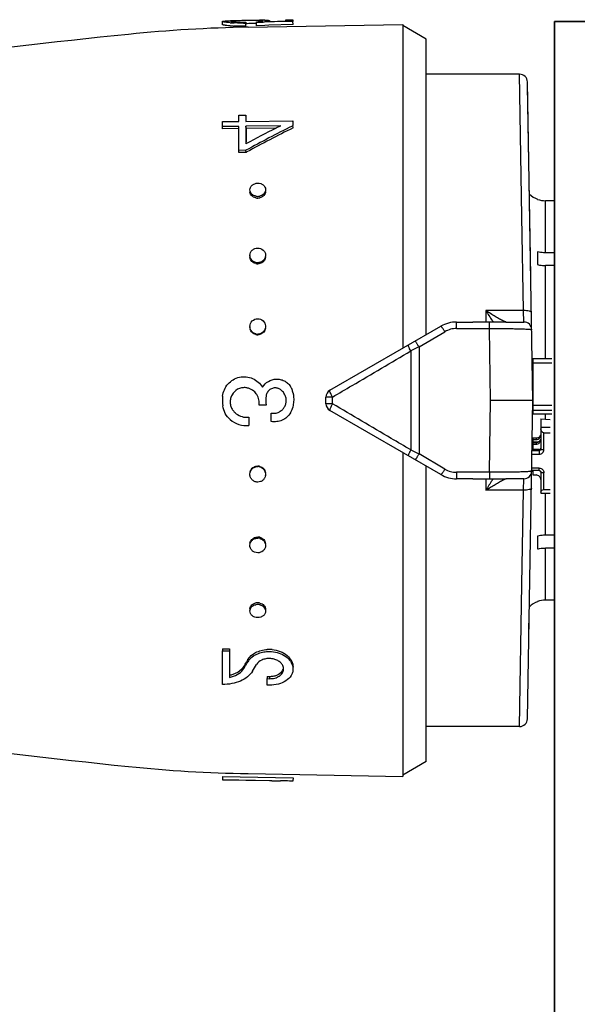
# Model space of a CAD drawing. Header units: millimetres. Extents: x -727 to 69715, y -15705 to 98123.
# Tile 90 of 256: x 25049 to 25084, y -12278 to -12215. Entities that reach past the tile are written whole.
import ezdxf

# ---------------------------------------------------------------- set-up
doc = ezdxf.new("R2010")
doc.units = ezdxf.units.MM
doc.layers.add('UT_ZAŘÍZENÍ - OT', color=3, linetype='Continuous', lineweight=35)

msp = doc.modelspace()

# ---------------------------------------------------------------- linework, layer by layer
at = {"color": 0, "linetype": 'Continuous'}
for p, q in [((25061.515, -12215.056), (25061.512, -12214.856)), ((25062.148, -12214.81), (25062.163, -12214.809)), ((25062.163, -12214.809), (25062.175, -12214.809)), ((25062.164, -12214.869), (25062.163, -12214.823)), ((25063.077, -12214.796), (25062.955, -12214.798)), ((25063.001, -12214.895), (25063.001, -12214.958)), ((25063.005, -12215.157), (25063.001, -12214.958)), ((25063.078, -12214.996), (25063.003, -12214.997)), ((25063.147, -12215.22), (25073.015, -12215.047)), ((25063.689, -12214.99), (25063.658, -12214.99)), ((25063.687, -12214.929), (25063.687, -12214.876)), ((25064.117, -12214.913), (25063.687, -12214.929)), ((25063.691, -12215.128), (25063.687, -12214.929)), ((25064.207, -12215.109), (25063.691, -12215.128)), ((25063.911, -12214.856), (25063.91, -12214.792)), ((25064.204, -12214.91), (25064.117, -12214.913)), ((25064.199, -12214.861), (25064.502, -12214.852)), ((25065.495, -12214.865), (25064.204, -12214.91)), ((25064.465, -12215.1), (25064.207, -12215.109)), ((25064.348, -12214.857), (25064.348, -12214.842)), ((25066.014, -12215.046), (25064.465, -12215.1)), ((25064.502, -12214.852), (25065.561, -12214.818)), ((25064.511, -12214.798), (25064.512, -12214.851)), ((25065.563, -12214.862), (25065.495, -12214.865)), ((25065.561, -12214.75), (25066.011, -12214.742)), ((25065.561, -12214.818), (25065.561, -12214.75)), ((25066.011, -12214.847), (25065.563, -12214.862)), ((25066.011, -12214.742), (25066.011, -12214.847)), ((25066.014, -12215.046), (25066.011, -12214.847)), ((25073.015, -12215.047), (25073.015, -12235.692)), ((25074.515, -12215.987), (25073.015, -12215.121)), ((25074.515, -12234.826), (25074.515, -12215.987)), ((25080.461, -12218.221), (25074.515, -12218.221)), ((25080.615, -12227.286), (25080.461, -12218.221)), ((25081.315, -12239.021), (25080.961, -12218.713)), ((25081.177, -12231.087), (25080.965, -12218.962)), ((25061.512, -12221.245), (25062.561, -12221.232)), ((25061.512, -12221.556), (25061.512, -12221.245)), ((25062.561, -12220.826), (25063.011, -12220.821)), ((25062.561, -12221.232), (25062.561, -12220.826)), ((25063.011, -12220.821), (25063.011, -12221.226)), ((25063.015, -12220.971), (25063.011, -12220.821)), ((25063.011, -12221.226), (25066.011, -12221.187)), ((25066.011, -12221.187), (25066.011, -12221.499)), ((25066.014, -12221.334), (25066.011, -12221.187)), ((25062.561, -12221.543), (25061.512, -12221.556)), ((25061.515, -12221.7), (25061.512, -12221.556)), ((25062.565, -12221.687), (25061.515, -12221.7)), ((25062.561, -12223.075), (25062.561, -12221.543)), ((25065.226, -12221.509), (25063.011, -12221.537)), ((25063.011, -12221.537), (25063.011, -12222.656)), ((25063.015, -12221.682), (25063.011, -12221.537)), ((25064.932, -12221.657), (25063.015, -12221.682)), ((25063.015, -12221.682), (25063.015, -12222.539)), ((25065.17, -12221.537), (25065.226, -12221.509)), ((25066.011, -12221.499), (25065.956, -12221.527)), ((25066.014, -12221.643), (25066.011, -12221.499)), ((25063.011, -12223.07), (25062.561, -12223.075)), ((25062.565, -12223.206), (25062.561, -12223.075)), ((25063.015, -12223.201), (25062.565, -12223.206)), ((25063.015, -12223.201), (25063.011, -12223.07)), ((25063.067, -12223.173), (25063.015, -12223.201)), ((25081.615, -12226.185), (25081.615, -12226.198)), ((25082.115, -12229.608), (25082.115, -12226.284)), ((25082.685, -12226.284), (25082.115, -12226.284)), ((25080.718, -12233.296), (25080.615, -12227.286)), ((25081.615, -12229.547), (25081.615, -12230.361)), ((25082.733, -12229.608), (25082.115, -12229.608)), ((25082.115, -12236.347), (25082.115, -12230.421)), ((25082.74, -12230.421), (25082.115, -12230.421)), ((25078.315, -12233.296), (25078.315, -12234.03)), ((25080.718, -12233.296), (25078.315, -12233.296)), ((25080.736, -12234.021), (25080.718, -12233.296)), ((25068.365, -12238.377), (25075.445, -12234.289)), ((25076.445, -12234.436), (25076.445, -12234.021)), ((25076.445, -12234.021), (25077.472, -12234.021)), ((25076.445, -12234.436), (25078.543, -12234.436)), ((25078.543, -12234.436), (25078.543, -12234.029)), ((25078.615, -12239.021), (25078.543, -12234.436)), ((25079.579, -12234.021), (25080.736, -12234.021)), ((25074.049, -12235.609), (25075.695, -12234.641)), ((25073.528, -12235.866), (25073.528, -12242.177)), ((25074.049, -12235.609), (25074.049, -12242.433)), ((25081.315, -12236.347), (25081.315, -12239.869)), ((25081.315, -12236.347), (25082.515, -12236.347)), ((25081.315, -12236.631), (25082.515, -12236.631)), ((25068.115, -12239.233), (25068.115, -12238.81)), ((25068.528, -12239.237), (25068.528, -12238.806)), ((25078.543, -12243.606), (25078.615, -12239.021)), ((25081.315, -12239.021), (25078.615, -12239.021)), ((25080.961, -12259.33), (25081.315, -12239.021)), ((25064.301, -12239.324), (25063.851, -12239.324)), ((25081.315, -12239.327), (25082.515, -12239.327)), ((25081.315, -12239.642), (25082.515, -12239.642)), ((25063.191, -12240.093), (25063.191, -12240.627)), ((25064.621, -12240.365), (25064.621, -12239.83)), ((25075.445, -12243.753), (25068.365, -12239.666)), ((25081.315, -12239.869), (25082.515, -12239.869)), ((25081.815, -12240.196), (25081.815, -12242.119)), ((25081.815, -12240.196), (25082.415, -12240.229)), ((25082.115, -12240.212), (25082.115, -12239.869)), ((25081.815, -12240.727), (25082.415, -12240.727)), ((25081.269, -12241.636), (25081.275, -12241.313)), ((25081.315, -12241.425), (25081.315, -12241.67)), ((25081.515, -12241.425), (25081.315, -12241.425)), ((25081.315, -12241.523), (25081.515, -12241.523)), ((25081.515, -12241.425), (25081.515, -12241.523)), ((25082.015, -12242.158), (25082.015, -12241.079)), ((25082.015, -12241.079), (25082.415, -12241.079)), ((25081.315, -12242.061), (25081.262, -12242.061)), ((25081.315, -12241.865), (25081.265, -12241.865)), ((25081.317, -12241.639), (25081.269, -12241.636)), ((25081.269, -12241.67), (25081.678, -12241.67)), ((25081.315, -12241.718), (25081.315, -12242.159)), ((25081.515, -12241.718), (25081.315, -12241.718)), ((25081.315, -12241.815), (25081.515, -12241.815)), ((25081.715, -12242.159), (25081.315, -12242.159)), ((25081.515, -12241.718), (25081.515, -12241.815)), ((25081.715, -12242.159), (25081.715, -12242.452)), ((25073.015, -12242.35), (25073.015, -12262.995)), ((25075.695, -12243.402), (25074.049, -12242.433)), ((25081.255, -12242.452), (25081.715, -12242.452)), ((25081.259, -12242.217), (25081.715, -12242.217)), ((25074.515, -12262.055), (25074.515, -12243.216)), ((25081.715, -12243.335), (25081.24, -12243.335)), ((25081.715, -12243.496), (25081.715, -12243.335)), ((25076.445, -12243.606), (25076.445, -12244.021)), ((25078.543, -12243.606), (25076.445, -12243.606)), ((25077.472, -12244.021), (25076.445, -12244.021)), ((25078.315, -12244.013), (25078.315, -12244.746)), ((25078.543, -12243.606), (25078.543, -12244.014)), ((25080.736, -12244.021), (25079.579, -12244.021)), ((25080.718, -12244.746), (25080.736, -12244.021)), ((25081.715, -12243.496), (25081.237, -12243.496)), ((25081.315, -12243.496), (25081.315, -12243.777)), ((25081.315, -12243.777), (25081.515, -12243.777)), ((25081.815, -12243.59), (25081.815, -12244.944)), ((25082.015, -12244.708), (25082.015, -12243.629)), ((25080.718, -12244.746), (25078.315, -12244.746)), ((25080.615, -12250.757), (25080.718, -12244.746)), ((25081.815, -12244.944), (25082.415, -12244.944)), ((25082.015, -12244.708), (25082.415, -12244.708)), ((25082.115, -12247.621), (25082.115, -12244.944)), ((25081.615, -12247.682), (25081.615, -12248.495)), ((25082.74, -12247.621), (25082.115, -12247.621)), ((25082.115, -12251.758), (25082.115, -12248.434)), ((25082.733, -12248.434), (25082.115, -12248.434)), ((25080.461, -12259.821), (25080.615, -12250.757)), ((25081.615, -12251.844), (25081.615, -12251.857)), ((25082.685, -12251.758), (25082.115, -12251.758)), ((25081.06, -12253.636), (25081.075, -12252.774)), ((25061.515, -12254.862), (25061.512, -12254.994)), ((25061.512, -12257.136), (25061.512, -12254.994)), ((25061.512, -12254.994), (25061.962, -12254.999)), ((25061.515, -12254.862), (25061.965, -12254.867)), ((25061.965, -12254.867), (25061.962, -12254.999)), ((25061.962, -12254.999), (25061.962, -12256.687)), ((25062.882, -12255.974), (25062.878, -12256.115)), ((25062.992, -12255.927), (25063.02, -12255.879)), ((25063.109, -12255.599), (25063.137, -12255.551)), ((25063.137, -12255.551), (25063.134, -12255.689)), ((25064.365, -12256.619), (25064.361, -12256.765)), ((25064.361, -12257.173), (25064.361, -12256.765)), ((25064.361, -12256.765), (25064.511, -12256.767)), ((25064.511, -12257.175), (25064.361, -12257.173)), ((25064.365, -12256.619), (25064.515, -12256.621)), ((25064.515, -12256.621), (25064.511, -12256.767)), ((25080.461, -12259.821), (25074.515, -12259.821)), ((25074.515, -12262.055), (25073.015, -12262.921)), ((25063.147, -12262.823), (25073.015, -12262.995)), ((25061.515, -12263.007), (25061.512, -12263.207)), ((25061.512, -12263.219), (25061.512, -12263.207)), ((25061.512, -12263.207), (25066.011, -12263.285)), ((25064.661, -12263.274), (25061.512, -12263.219)), ((25061.515, -12263.007), (25066.014, -12263.086)), ((25064.661, -12263.277), (25064.661, -12263.274)), ((25064.661, -12263.277), (25065.224, -12263.287)), ((25066.014, -12263.086), (25066.011, -12263.285)), ((25066.014, -12263.096), (25066.011, -12263.296)), ((25066.011, -12263.285), (25066.011, -12263.296))]:
    msp.add_line(p, q, dxfattribs=at)
for centre, radius, start, end in [((25062.63, -12206.38), 8.577, 265.82558, 266.62577), ((25062.631, -12206.529), 8.626, 265.85586, 266.65073), ((25062.78, -12250.544), 35.74, 91.01238, 91.21551), ((25062.703, -12205.126), 9.833, 266.63176, 267.39596), ((25062.704, -12205.258), 9.899, 266.65673, 267.41559), ((25062.308, -12216.605), 1.789, 94.25337, 94.6326), ((25062.364, -12217.374), 2.559, 93.45872, 94.22835), ((25062.784, -12202.416), 12.544, 270.2757, 270.99142), ((25062.827, -12204.867), 10.03, 270.37671, 270.99382), ((25063.238, -12208.468), 6.424, 274.00652, 274.76218), ((25063.324, -12209.51), 5.379, 274.77014, 275.5791), ((25063.76, -12220.07), 5.28, 88.37447, 89.19799), ((25064.621, -12256.899), 42.126, 90.84632, 91.00332), ((25064.336, -12237.798), 23.023, 90.56986, 90.83886), ((25064.236, -12228.002), 13.227, 90.13111, 90.55891), ((25106.603, -12713.061), 500, 95.86353, 99.2151), ((25064.718, -12305.206), 90, 91, 95.86353), ((25080.461, -12218.721), 0.5, 1.00273, 90.00005), ((25113.3, -12315.461), 105.191, 116.74897, 118.55954), ((25112.844, -12316.125), 105.923, 116.89327, 118.06457), ((25113.036, -12315.838), 105.279, 116.52799, 118.3353), ((25109.932, -12310.437), 99.533, 116.72558, 116.87901), ((25063.604, -12225.701), 0.34, 181.83857, 189.22993), ((25063.935, -12225.692), 0.33, 0.0012, 1.80344), ((25063.757, -12225.431), 0.578, 257.40046, 263.77919), ((25063.761, -12225.534), 0.583, 257.43846, 263.79562), ((25063.756, -12225.442), 0.567, 263.76903, 270.51539), ((25063.76, -12225.545), 0.572, 263.78497, 270.51556), ((25063.755, -12225.432), 0.577, 270.61415, 283.65474), ((25063.759, -12225.534), 0.582, 270.61233, 283.61615), ((25082.115, -12224.771), 1.5, 226.64917, 250.52878), ((25082.117, -12224.775), 1.509, 250.58004, 269.92942), ((25063.676, -12229.772), 0.415, 180.00363, 182.62681), ((25063.76, -12229.708), 0.529, 255.90699, 262.90203), ((25063.848, -12229.841), 0.417, 351.68515, 359.95596), ((25063.763, -12229.776), 0.533, 255.94846, 262.92018), ((25063.758, -12229.722), 0.515, 262.89641, 270.33517), ((25063.762, -12229.791), 0.519, 262.91395, 270.33539), ((25099.098, -12220.774), 24.264, 211.06983, 212.81472), ((25095.141, -12223.319), 19.559, 212.83138, 213.19135), ((25063.732, -12234.306), 0.471, 180.01487, 185.18459), ((25076.445, -12236.021), 2, 90, 120), ((25076.446, -12235.915), 1.479, 90.0293, 120.51258), ((25080.736, -12234.521), 0.5, 0.9973, 89.99995), ((25063.762, -12234.296), 0.505, 254.94557, 262.29746), ((25063.766, -12234.327), 0.509, 254.989, 262.3166), ((25063.76, -12234.313), 0.488, 262.29512, 270.14263), ((25063.764, -12234.344), 0.492, 262.31359, 270.14288), ((25181.611, -12454.982), 244.324, 116.11937, 116.25551), ((25081.216, -12237.177), 0.0994, 313.59217, 359.98031), ((25081.215, -12237.165), 0.301, 284.00989, 289.44256), ((25062.908, -12239.084), 0.878, 79.26214, 86.10486), ((25062.898, -12239.133), 0.927, 73.07928, 79.21627), ((25064.87, -12238.799), 0.576, 71.25318, 78.39725), ((25064.872, -12238.792), 0.569, 63.84048, 71.25521), ((25064.748, -12239.028), 0.836, 39.13046, 49.82845), ((25064.951, -12238.722), 1.078, 27.84061, 34.02965), ((25064.955, -12238.72), 1.073, 21.6663, 27.84286), ((25064.972, -12238.713), 1.054, 15.21143, 21.66816), ((25068.615, -12238.81), 0.5, 120, 180), ((25064.173, -12239.021), 2.661, 174.20363, 187.38301), ((25062.894, -12239.171), 0.963, 41.07571, 50.01192), ((25062.889, -12239.175), 0.97, 32.46127, 41.04427), ((25066.598, -12239.021), 2.316, 172.81682, 187.51949), ((25064.754, -12239.023), 0.828, 29.69129, 39.12926), ((25064.06, -12238.96), 1.999, 11.83461, 15.19202), ((25081.215, -12238.793), 0.3, 70.55401, 72.35353), ((25062.902, -12239.127), 0.893, 214.11402, 220.95302), ((25064.751, -12239.02), 0.831, 307.97112, 320.9467), ((25064.743, -12239.013), 0.841, 320.92395, 328.11089), ((25064.806, -12239.166), 1.23, 330.55262, 339.45926), ((25064.852, -12239.184), 1.181, 339.47291, 345.3977), ((25068.615, -12239.233), 0.5, 180, 240), ((25063.074, -12238.987), 1.644, 229.79423, 274.1007), ((25063.073, -12238.979), 1.119, 220.98571, 227.22441), ((25063.073, -12238.995), 1.104, 269.87405, 276.1358), ((25064.763, -12239.058), 0.785, 259.56156, 266.77563), ((25064.792, -12239.159), 1.247, 328.36326, 330.5708), ((25081.525, -12241.228), 0.29, 325.94596, 359.95559), ((25181.611, -12023.06), 244.324, 243.74449, 243.88063), ((25063.76, -12243.73), 0.489, 81.95126, 89.79291), ((25063.763, -12243.699), 0.493, 81.96974, 89.79318), ((25063.757, -12243.748), 0.507, 74.61727, 81.95392), ((25063.761, -12243.717), 0.51, 74.66061, 81.97306), ((25076.446, -12242.128), 1.479, 239.48743, 269.97069), ((25063.781, -12243.739), 0.481, 352.20997, 354.91531), ((25076.445, -12242.021), 2, 240, 270), ((25095.484, -12254.946), 19.968, 146.8123, 147.16491), ((25080.736, -12243.521), 0.5, 270, 359), ((25081.727, -12243.59), 0.0882, 0.03691, 8.66078), ((25099.02, -12257.219), 24.171, 147.18194, 148.9335), ((25063.758, -12248.321), 0.516, 82.18024, 89.60747), ((25063.761, -12248.253), 0.52, 82.19776, 89.60771), ((25063.755, -12248.338), 0.533, 75.22208, 82.18643), ((25063.759, -12248.27), 0.537, 75.26335, 82.20456), ((25063.757, -12252.607), 0.574, 89.52764, 102.6205), ((25063.76, -12252.505), 0.579, 90.47615, 102.57666), ((25063.76, -12252.489), 0.563, 89.46365, 90.42767), ((25063.756, -12252.602), 0.569, 82.70603, 89.43816), ((25063.759, -12252.5), 0.574, 82.72194, 89.43835), ((25063.754, -12252.617), 0.584, 76.3765, 82.71678), ((25063.757, -12252.514), 0.588, 76.41423, 82.73319), ((25082.115, -12253.271), 1.5, 109.47122, 133.35083), ((25082.117, -12253.268), 1.509, 90.07058, 109.41996), ((25063.604, -12252.341), 0.34, 170.77007, 178.16143), ((25063.935, -12252.351), 0.33, 358.19656, 359.9988), ((25064.492, -12256.845), 1.949, 89.34777, 93.68224), ((25064.492, -12256.877), 1.981, 84.74512, 89.3338), ((25062.092, -12255.489), 0.927, 321.71489, 328.50896), ((25024.462, -12232.833), 44.921, 328.78337, 329.0635), ((25024.94, -12232.787), 44.466, 328.57088, 328.85214), ((25023.588, -12231.97), 46.046, 328.85211, 329.1259), ((25022.739, -12231.802), 46.929, 329.13232, 329.40315), ((25064.002, -12256.203), 1.009, 142.68913, 149.33475), ((25064.097, -12256.276), 1.129, 136.6726, 142.69573), ((25025.207, -12232.906), 44.808, 328.5423, 329.17295), ((25062.013, -12255.427), 1.027, 315.49883, 321.71461), ((25064.953, -12256.146), 0.458, 358.60453, 6.96692), ((25061.577, -12254.817), 1.908, 281.62893, 285.76186), ((25106.603, -11764.982), 500, 260.77609, 264.13647), ((25080.461, -12259.321), 0.5, 270, 359), ((25064.718, -12172.837), 90, 264.13647, 269)]:
    msp.add_arc(centre, radius, start, end, dxfattribs=at)
at = {"color": 0, "linetype": 'Continuous', "extrusion": (0, 0, -1)}
for centre, major_axis, ratio, start_param, end_param in [((25082.015, -12240.844), (0, -0.235), 0.85043, 0, 1.570796), ((25082.015, -12244.865), (0.2, 0), 0.785695, 3.141593, 4.712389)]:
    msp.add_ellipse(centre, major_axis=major_axis, ratio=ratio, start_param=start_param, end_param=end_param, dxfattribs=at)
at = {"color": 0, "linetype": 'Continuous'}
for points, knots in [([(25061.512, -12214.856), (25061.512, -12214.853), (25061.519, -12214.847), (25061.526, -12214.844), (25061.532, -12214.843)], [0, 0, 0, 0, 0.34526, 1, 1, 1, 1]), ([(25062.006, -12214.934), (25061.936, -12214.929), (25061.838, -12214.92), (25061.716, -12214.906), (25061.645, -12214.896), (25061.59, -12214.886), (25061.548, -12214.876), (25061.525, -12214.869), (25061.512, -12214.86), (25061.512, -12214.856)], [0, 0, 0, 0, 0.415889, 0.585993, 0.728367, 0.841268, 0.923827, 0.975949, 1, 1, 1, 1]), ([(25062.008, -12215.133), (25061.938, -12215.128), (25061.84, -12215.119), (25061.719, -12215.105), (25061.648, -12215.095), (25061.593, -12215.086), (25061.552, -12215.076), (25061.528, -12215.068), (25061.515, -12215.06), (25061.515, -12215.056)], [0, 0, 0, 0, 0.416026, 0.586157, 0.728535, 0.841423, 0.923955, 0.976034, 1, 1, 1, 1]), ([(25061.532, -12214.843), (25061.535, -12214.842), (25061.555, -12214.836), (25061.575, -12214.833), (25061.592, -12214.831)], [0, 0, 0, 0, 0.194984, 1, 1, 1, 1]), ([(25061.592, -12214.831), (25061.648, -12214.824), (25061.791, -12214.818), (25061.934, -12214.814), (25062.021, -12214.812)], [0, 0, 0, 0, 0.393124, 1, 1, 1, 1]), ([(25062.163, -12214.823), (25062.149, -12214.824), (25062.123, -12214.826), (25062.089, -12214.831), (25062.068, -12214.835), (25062.056, -12214.839), (25062.054, -12214.842)], [0, 0, 0, 0, 0.402142, 0.703286, 0.901798, 1, 1, 1, 1]), ([(25062.054, -12214.842), (25062.054, -12214.842), (25062.054, -12214.843), (25062.054, -12214.843), (25062.054, -12214.844)], [0, 0, 0, 0, 0.519614, 1, 1, 1, 1]), ([(25062.054, -12214.844), (25062.054, -12214.846), (25062.059, -12214.849), (25062.076, -12214.855), (25062.113, -12214.863), (25062.175, -12214.871), (25062.224, -12214.875), (25062.253, -12214.878)], [0, 0, 0, 0, 0.026104, 0.078509, 0.271488, 0.580502, 1, 1, 1, 1]), ([(25062.955, -12214.798), (25062.816, -12214.8), (25062.567, -12214.806), (25062.319, -12214.813), (25062.21, -12214.82)], [0, 0, 0, 0, 0.5608, 1, 1, 1, 1]), ([(25062.253, -12214.878), (25062.296, -12214.881), (25062.509, -12214.895), (25062.723, -12214.898), (25062.893, -12214.897)], [0, 0, 0, 0, 0.202928, 1, 1, 1, 1]), ([(25062.845, -12214.96), (25062.793, -12214.96), (25062.597, -12214.96), (25062.401, -12214.955), (25062.256, -12214.949)], [0, 0, 0, 0, 0.261385, 1, 1, 1, 1]), ([(25063.005, -12215.157), (25062.94, -12215.158), (25062.691, -12215.16), (25062.442, -12215.156), (25062.258, -12215.147)], [0, 0, 0, 0, 0.261104, 1, 1, 1, 1]), ([(25063.656, -12214.79), (25063.612, -12214.79), (25063.419, -12214.791), (25063.226, -12214.793), (25063.077, -12214.796)], [0, 0, 0, 0, 0.228486, 1, 1, 1, 1]), ([(25063.658, -12214.99), (25063.614, -12214.99), (25063.42, -12214.991), (25063.227, -12214.993), (25063.078, -12214.996)], [0, 0, 0, 0, 0.228577, 1, 1, 1, 1]), ([(25063.834, -12214.791), (25063.821, -12214.79), (25063.761, -12214.79), (25063.702, -12214.79), (25063.656, -12214.79)], [0, 0, 0, 0, 0.229978, 1, 1, 1, 1]), ([(25063.847, -12214.863), (25063.885, -12214.859), (25063.951, -12214.852), (25064.027, -12214.841), (25064.072, -12214.832), (25064.094, -12214.826), (25064.107, -12214.822), (25064.114, -12214.816), (25064.114, -12214.814)], [0, 0, 0, 0, 0.416564, 0.727805, 0.840468, 0.923103, 0.975235, 1, 1, 1, 1]), ([(25064.021, -12214.797), (25064.013, -12214.796), (25063.976, -12214.794), (25063.939, -12214.793), (25063.91, -12214.792)], [0, 0, 0, 0, 0.216654, 1, 1, 1, 1]), ([(25064.09, -12214.804), (25064.085, -12214.803), (25064.063, -12214.8), (25064.04, -12214.798), (25064.021, -12214.797)], [0, 0, 0, 0, 0.191517, 1, 1, 1, 1]), ([(25064.114, -12214.814), (25064.113, -12214.811), (25064.103, -12214.806), (25064.096, -12214.805), (25064.09, -12214.804)], [0, 0, 0, 0, 0.306489, 1, 1, 1, 1]), ([(25064.348, -12214.842), (25064.337, -12214.843), (25064.288, -12214.851), (25064.238, -12214.857), (25064.199, -12214.861)], [0, 0, 0, 0, 0.219199, 1, 1, 1, 1]), ([(25064.205, -12214.776), (25064.22, -12214.776), (25064.272, -12214.776), (25064.324, -12214.776), (25064.362, -12214.777)], [0, 0, 0, 0, 0.28218, 1, 1, 1, 1]), ([(25064.511, -12214.798), (25064.511, -12214.803), (25064.493, -12214.811), (25064.465, -12214.82), (25064.412, -12214.831), (25064.372, -12214.838), (25064.348, -12214.842)], [0, 0, 0, 0, 0.080473, 0.272652, 0.58028, 1, 1, 1, 1]), ([(25064.362, -12214.777), (25064.372, -12214.778), (25064.405, -12214.779), (25064.438, -12214.781), (25064.461, -12214.784)], [0, 0, 0, 0, 0.312325, 1, 1, 1, 1]), ([(25064.461, -12214.784), (25064.474, -12214.785), (25064.49, -12214.787), (25064.507, -12214.792), (25064.511, -12214.796), (25064.511, -12214.798)], [0, 0, 0, 0, 0.708486, 0.898996, 1, 1, 1, 1]), ([(25063.262, -12225.601), (25063.26, -12225.545), (25063.286, -12225.429), (25063.399, -12225.285), (25063.566, -12225.192), (25063.696, -12225.169), (25063.761, -12225.168)], [0, 0, 0, 0, 0.229393, 0.470966, 0.729703, 1, 1, 1, 1]), ([(25063.761, -12225.168), (25063.825, -12225.168), (25063.95, -12225.187), (25064.114, -12225.271), (25064.228, -12225.405), (25064.259, -12225.516), (25064.261, -12225.57)], [0, 0, 0, 0, 0.270385, 0.528616, 0.769944, 1, 1, 1, 1]), ([(25063.365, -12225.847), (25063.334, -12225.813), (25063.284, -12225.736), (25063.263, -12225.646), (25063.262, -12225.601)], [0, 0, 0, 0, 0.509651, 1, 1, 1, 1]), ([(25063.634, -12226.103), (25063.544, -12226.082), (25063.376, -12226.003), (25063.283, -12225.838), (25063.269, -12225.755)], [0, 0, 0, 0, 0.524629, 1, 1, 1, 1]), ([(25064.265, -12225.692), (25064.265, -12225.784), (25064.179, -12225.981), (25063.995, -12226.076), (25063.896, -12226.1)], [0, 0, 0, 0, 0.47302, 1, 1, 1, 1]), ([(25064.261, -12225.57), (25064.263, -12225.618), (25064.244, -12225.717), (25064.191, -12225.802), (25064.157, -12225.84)], [0, 0, 0, 0, 0.488775, 1, 1, 1, 1]), ([(25063.631, -12225.995), (25063.605, -12225.989), (25063.507, -12225.96), (25063.416, -12225.903), (25063.365, -12225.847)], [0, 0, 0, 0, 0.260211, 1, 1, 1, 1]), ([(25064.157, -12225.84), (25064.141, -12225.858), (25064.065, -12225.929), (25063.967, -12225.974), (25063.891, -12225.993)], [0, 0, 0, 0, 0.24218, 1, 1, 1, 1]), ([(25063.261, -12229.772), (25063.261, -12229.711), (25063.289, -12229.587), (25063.4, -12229.431), (25063.567, -12229.329), (25063.696, -12229.304), (25063.761, -12229.304)], [0, 0, 0, 0, 0.241806, 0.488407, 0.741812, 1, 1, 1, 1]), ([(25063.761, -12229.304), (25063.884, -12229.303), (25064.078, -12229.37), (25064.227, -12229.568), (25064.258, -12229.687), (25064.261, -12229.746)], [0, 0, 0, 0, 0.507384, 0.755665, 1, 1, 1, 1]), ([(25082.115, -12229.608), (25082.073, -12229.608), (25081.905, -12229.603), (25081.737, -12229.578), (25081.615, -12229.547)], [0, 0, 0, 0, 0.252472, 1, 1, 1, 1]), ([(25063.329, -12230.005), (25063.319, -12229.989), (25063.283, -12229.922), (25063.264, -12229.847), (25063.262, -12229.791)], [0, 0, 0, 0, 0.253103, 1, 1, 1, 1]), ([(25063.634, -12230.294), (25063.542, -12230.271), (25063.37, -12230.176), (25063.282, -12229.998), (25063.269, -12229.908)], [0, 0, 0, 0, 0.510101, 1, 1, 1, 1]), ([(25063.631, -12230.221), (25063.569, -12230.206), (25063.451, -12230.153), (25063.361, -12230.058), (25063.329, -12230.005)], [0, 0, 0, 0, 0.506643, 1, 1, 1, 1]), ([(25064.223, -12229.944), (25064.193, -12230.011), (25064.101, -12230.133), (25063.964, -12230.201), (25063.891, -12230.22)], [0, 0, 0, 0, 0.492845, 1, 1, 1, 1]), ([(25064.26, -12229.901), (25064.247, -12229.992), (25064.16, -12230.171), (25063.987, -12230.268), (25063.896, -12230.292)], [0, 0, 0, 0, 0.489899, 1, 1, 1, 1]), ([(25064.261, -12229.746), (25064.263, -12229.797), (25064.253, -12229.865), (25064.229, -12229.929), (25064.223, -12229.944)], [0, 0, 0, 0, 0.747031, 1, 1, 1, 1]), ([(25081.615, -12230.361), (25081.655, -12230.371), (25081.82, -12230.406), (25081.989, -12230.421), (25082.115, -12230.421)], [0, 0, 0, 0, 0.247091, 1, 1, 1, 1]), ([(25079.436, -12233.957), (25079.352, -12233.917), (25079.175, -12233.824), (25078.799, -12233.608), (25078.51, -12233.426), (25078.315, -12233.296)], [0, 0, 0, 0, 0.213248, 0.460801, 1, 1, 1, 1]), ([(25081.217, -12233.425), (25081.217, -12233.416), (25081.208, -12233.393), (25081.175, -12233.37), (25081.129, -12233.348), (25081.039, -12233.32), (25080.9, -12233.3), (25080.781, -12233.295), (25080.718, -12233.296)], [0, 0, 0, 0, 0.054454, 0.124226, 0.220024, 0.341181, 0.645763, 1, 1, 1, 1]), ([(25063.261, -12234.306), (25063.261, -12234.18), (25063.369, -12233.916), (25063.634, -12233.811), (25063.761, -12233.81)], [0, 0, 0, 0, 0.49811, 1, 1, 1, 1]), ([(25063.761, -12233.81), (25063.882, -12233.81), (25064.132, -12233.902), (25064.249, -12234.142), (25064.259, -12234.261)], [0, 0, 0, 0, 0.501804, 1, 1, 1, 1]), ([(25079.514, -12233.993), (25079.508, -12233.99), (25079.482, -12233.979), (25079.456, -12233.967), (25079.436, -12233.957)], [0, 0, 0, 0, 0.229765, 1, 1, 1, 1]), ([(25079.545, -12234.005), (25079.543, -12234.004), (25079.533, -12234), (25079.522, -12233.996), (25079.514, -12233.993)], [0, 0, 0, 0, 0.235586, 1, 1, 1, 1]), ([(25063.634, -12234.819), (25063.551, -12234.796), (25063.394, -12234.71), (25063.305, -12234.554), (25063.282, -12234.472)], [0, 0, 0, 0, 0.50198, 1, 1, 1, 1]), ([(25063.631, -12234.784), (25063.558, -12234.764), (25063.42, -12234.693), (25063.329, -12234.565), (25063.3, -12234.496)], [0, 0, 0, 0, 0.50114, 1, 1, 1, 1]), ([(25064.244, -12234.432), (25064.221, -12234.514), (25064.132, -12234.672), (25063.974, -12234.76), (25063.891, -12234.783)], [0, 0, 0, 0, 0.49918, 1, 1, 1, 1]), ([(25064.26, -12234.406), (25064.247, -12234.5), (25064.163, -12234.687), (25063.988, -12234.792), (25063.896, -12234.818)], [0, 0, 0, 0, 0.498032, 1, 1, 1, 1]), ([(25075.695, -12234.641), (25075.675, -12234.621), (25075.643, -12234.573), (25075.61, -12234.499), (25075.57, -12234.436), (25075.532, -12234.385), (25075.501, -12234.344), (25075.476, -12234.312), (25075.461, -12234.296), (25075.448, -12234.287), (25075.445, -12234.289)], [0, 0, 0, 0, 0.198142, 0.388892, 0.560134, 0.707991, 0.828678, 0.918542, 0.975091, 1, 1, 1, 1]), ([(25078.543, -12234.029), (25078.363, -12234.031), (25078.006, -12234.03), (25077.65, -12234.021), (25077.472, -12234.021)], [0, 0, 0, 0, 0.502804, 1, 1, 1, 1]), ([(25079.579, -12234.021), (25079.499, -12234.021), (25079.154, -12234.022), (25078.808, -12234.026), (25078.543, -12234.029)], [0, 0, 0, 0, 0.230893, 1, 1, 1, 1]), ([(25078.543, -12234.436), (25078.719, -12234.436), (25079.064, -12234.435), (25079.564, -12234.438), (25080.025, -12234.444), (25080.376, -12234.451), (25080.623, -12234.459), (25080.779, -12234.465), (25080.914, -12234.471), (25081.025, -12234.478), (25081.114, -12234.486), (25081.177, -12234.493), (25081.215, -12234.501), (25081.232, -12234.506), (25081.236, -12234.511), (25081.236, -12234.513)], [0, 0, 0, 0, 0.195605, 0.383531, 0.55643, 0.707585, 0.773165, 0.831259, 0.881323, 0.92293, 0.955723, 0.979458, 0.994025, 0.997954, 1, 1, 1, 1]), ([(25079.605, -12234.021), (25079.597, -12234.021), (25079.576, -12234.016), (25079.557, -12234.01), (25079.545, -12234.005)], [0, 0, 0, 0, 0.393757, 1, 1, 1, 1]), ([(25074.049, -12235.609), (25074.02, -12235.559), (25073.976, -12235.488), (25073.92, -12235.398), (25073.884, -12235.343), (25073.853, -12235.298), (25073.829, -12235.266), (25073.813, -12235.248), (25073.804, -12235.24), (25073.8, -12235.239), (25073.799, -12235.24)], [0, 0, 0, 0, 0.387648, 0.559336, 0.708365, 0.829964, 0.920373, 0.976704, 0.992026, 1, 1, 1, 1]), ([(25068.528, -12238.806), (25068.944, -12238.561), (25070.61, -12237.581), (25072.277, -12236.601), (25073.528, -12235.866)], [0, 0, 0, 0, 0.249365, 1, 1, 1, 1]), ([(25073.528, -12235.866), (25073.502, -12235.819), (25073.466, -12235.75), (25073.422, -12235.663), (25073.397, -12235.608), (25073.378, -12235.563), (25073.366, -12235.528), (25073.361, -12235.506), (25073.362, -12235.492), (25073.365, -12235.49)], [0, 0, 0, 0, 0.389691, 0.560136, 0.707341, 0.827183, 0.916538, 0.973346, 1, 1, 1, 1]), ([(25061.525, -12238.752), (25061.54, -12238.61), (25061.615, -12238.328), (25061.921, -12237.84), (25062.572, -12237.449), (25063.328, -12237.523), (25063.812, -12237.836), (25063.999, -12238.06), (25064.071, -12238.183)], [0, 0, 0, 0, 0.125806, 0.251598, 0.500158, 0.748611, 0.874302, 1, 1, 1, 1]), ([(25064.071, -12238.183), (25064.159, -12238.031), (25064.415, -12237.768), (25064.854, -12237.639), (25065.206, -12237.671), (25065.456, -12237.762), (25065.677, -12237.911), (25065.795, -12238.046), (25065.844, -12238.119)], [0, 0, 0, 0, 0.249691, 0.498274, 0.623384, 0.748679, 0.874168, 1, 1, 1, 1]), ([(25062.967, -12238.208), (25062.884, -12238.203), (25062.714, -12238.215), (25062.397, -12238.331), (25062.142, -12238.581), (25062.019, -12238.897), (25061.993, -12239.152), (25062.04, -12239.405), (25062.115, -12239.558), (25062.163, -12239.628)], [0, 0, 0, 0, 0.124702, 0.249421, 0.497433, 0.62303, 0.748788, 0.874419, 1, 1, 1, 1]), ([(25064.986, -12238.235), (25064.909, -12238.219), (25064.747, -12238.22), (25064.526, -12238.319), (25064.362, -12238.498), (25064.309, -12238.653), (25064.299, -12238.732)], [0, 0, 0, 0, 0.248903, 0.498305, 0.748695, 1, 1, 1, 1]), ([(25068.528, -12238.806), (25068.5, -12238.754), (25068.449, -12238.659), (25068.391, -12238.531), (25068.362, -12238.442), (25068.355, -12238.396), (25068.361, -12238.38), (25068.365, -12238.377)], [0, 0, 0, 0, 0.377895, 0.69297, 0.905251, 0.965919, 1, 1, 1, 1]), ([(25063.851, -12239.324), (25063.868, -12239.209), (25063.858, -12238.972), (25063.769, -12238.752), (25063.707, -12238.654)], [0, 0, 0, 0, 0.500135, 1, 1, 1, 1]), ([(25065.457, -12239.457), (25065.496, -12239.395), (25065.557, -12239.258), (25065.59, -12239.037), (25065.565, -12238.815), (25065.51, -12238.676), (25065.473, -12238.613)], [0, 0, 0, 0, 0.249892, 0.499949, 0.75024, 1, 1, 1, 1]), ([(25066.017, -12238.55), (25066.033, -12238.627), (25066.08, -12238.936), (25066.054, -12239.256), (25065.995, -12239.482)], [0, 0, 0, 0, 0.250786, 1, 1, 1, 1]), ([(25068.528, -12238.806), (25068.5, -12238.806), (25068.446, -12238.806), (25068.368, -12238.806), (25068.297, -12238.807), (25068.236, -12238.807), (25068.192, -12238.808), (25068.163, -12238.808), (25068.146, -12238.808), (25068.134, -12238.809), (25068.123, -12238.809), (25068.119, -12238.81), (25068.115, -12238.809), (25068.115, -12238.81)], [0, 0, 0, 0, 0.203374, 0.394866, 0.56769, 0.716771, 0.837685, 0.88646, 0.926896, 0.958626, 0.981467, 0.99529, 1, 1, 1, 1]), ([(25062.013, -12240.243), (25061.883, -12240.133), (25061.664, -12239.862), (25061.556, -12239.532), (25061.534, -12239.363)], [0, 0, 0, 0, 0.49938, 1, 1, 1, 1]), ([(25068.528, -12239.237), (25068.5, -12239.237), (25068.446, -12239.236), (25068.368, -12239.236), (25068.297, -12239.236), (25068.236, -12239.235), (25068.192, -12239.235), (25068.163, -12239.234), (25068.146, -12239.234), (25068.134, -12239.234), (25068.123, -12239.234), (25068.119, -12239.232), (25068.115, -12239.233), (25068.115, -12239.233)], [0, 0, 0, 0, 0.203374, 0.394866, 0.56769, 0.716771, 0.837685, 0.88646, 0.926896, 0.958626, 0.981467, 0.99529, 1, 1, 1, 1]), ([(25068.528, -12239.237), (25068.5, -12239.288), (25068.449, -12239.384), (25068.391, -12239.512), (25068.362, -12239.6), (25068.355, -12239.647), (25068.361, -12239.663), (25068.365, -12239.666)], [0, 0, 0, 0, 0.377895, 0.69297, 0.905251, 0.965919, 1, 1, 1, 1]), ([(25073.528, -12242.177), (25073.11, -12241.931), (25071.444, -12240.952), (25069.777, -12239.972), (25068.528, -12239.237)], [0, 0, 0, 0, 0.250578, 1, 1, 1, 1]), ([(25062.312, -12239.8), (25062.414, -12239.894), (25062.654, -12240.046), (25062.933, -12240.099), (25063.071, -12240.099)], [0, 0, 0, 0, 0.500561, 1, 1, 1, 1]), ([(25065.853, -12239.813), (25065.791, -12239.914), (25065.636, -12240.1), (25065.331, -12240.297), (25064.981, -12240.393), (25064.738, -12240.387), (25064.621, -12240.365)], [0, 0, 0, 0, 0.249964, 0.499879, 0.749906, 1, 1, 1, 1]), ([(25064.719, -12239.842), (25064.815, -12239.848), (25065.011, -12239.824), (25065.186, -12239.734), (25065.262, -12239.675)], [0, 0, 0, 0, 0.50069, 1, 1, 1, 1]), ([(25081.815, -12241.131), (25081.815, -12241.169), (25081.799, -12241.247), (25081.732, -12241.345), (25081.633, -12241.41), (25081.554, -12241.425), (25081.515, -12241.425)], [0, 0, 0, 0, 0.247784, 0.496832, 0.747734, 1, 1, 1, 1]), ([(25081.515, -12241.523), (25081.564, -12241.523), (25081.663, -12241.499), (25081.738, -12241.431), (25081.765, -12241.391)], [0, 0, 0, 0, 0.501963, 1, 1, 1, 1]), ([(25081.815, -12241.424), (25081.815, -12241.462), (25081.799, -12241.54), (25081.732, -12241.637), (25081.633, -12241.703), (25081.554, -12241.718), (25081.515, -12241.718)], [0, 0, 0, 0, 0.247784, 0.496832, 0.747734, 1, 1, 1, 1]), ([(25081.515, -12241.815), (25081.554, -12241.815), (25081.633, -12241.8), (25081.732, -12241.735), (25081.799, -12241.637), (25081.815, -12241.56), (25081.815, -12241.521)], [0, 0, 0, 0, 0.252266, 0.503168, 0.752216, 1, 1, 1, 1]), ([(25081.715, -12242.159), (25081.727, -12242.159), (25081.751, -12242.154), (25081.782, -12242.136), (25081.805, -12242.108), (25081.813, -12242.085), (25081.814, -12242.074)], [0, 0, 0, 0, 0.251925, 0.502849, 0.751924, 1, 1, 1, 1]), ([(25081.715, -12242.217), (25081.728, -12242.217), (25081.754, -12242.212), (25081.788, -12242.19), (25081.81, -12242.158), (25081.815, -12242.132), (25081.815, -12242.119)], [0, 0, 0, 0, 0.252236, 0.503168, 0.752245, 1, 1, 1, 1]), ([(25081.715, -12242.452), (25081.754, -12242.452), (25081.833, -12242.437), (25081.932, -12242.372), (25081.999, -12242.274), (25082.015, -12242.196), (25082.015, -12242.158)], [0, 0, 0, 0, 0.252255, 0.503168, 0.752226, 1, 1, 1, 1]), ([(25081.815, -12242.119), (25081.815, -12242.122), (25081.818, -12242.127), (25081.824, -12242.131), (25081.834, -12242.136), (25081.851, -12242.142), (25081.875, -12242.147), (25081.905, -12242.152), (25081.952, -12242.157), (25081.99, -12242.158), (25082.015, -12242.158)], [0, 0, 0, 0, 0.040706, 0.069574, 0.105554, 0.199505, 0.321626, 0.468167, 0.634164, 1, 1, 1, 1]), ([(25073.528, -12242.177), (25073.502, -12242.224), (25073.466, -12242.292), (25073.422, -12242.379), (25073.397, -12242.434), (25073.378, -12242.479), (25073.366, -12242.515), (25073.361, -12242.536), (25073.362, -12242.55), (25073.365, -12242.552)], [0, 0, 0, 0, 0.389693, 0.560138, 0.707342, 0.827185, 0.916539, 0.973347, 1, 1, 1, 1]), ([(25074.049, -12242.433), (25074.02, -12242.483), (25073.976, -12242.555), (25073.92, -12242.644), (25073.884, -12242.7), (25073.853, -12242.744), (25073.829, -12242.776), (25073.813, -12242.795), (25073.804, -12242.802), (25073.8, -12242.803), (25073.799, -12242.803)], [0, 0, 0, 0, 0.387648, 0.559336, 0.708365, 0.829964, 0.920373, 0.976704, 0.992026, 1, 1, 1, 1]), ([(25063.282, -12243.57), (25063.305, -12243.488), (25063.394, -12243.333), (25063.551, -12243.246), (25063.634, -12243.224)], [0, 0, 0, 0, 0.49802, 1, 1, 1, 1]), ([(25063.3, -12243.547), (25063.329, -12243.477), (25063.42, -12243.35), (25063.558, -12243.278), (25063.631, -12243.259)], [0, 0, 0, 0, 0.49886, 1, 1, 1, 1]), ([(25063.891, -12243.259), (25063.974, -12243.282), (25064.132, -12243.371), (25064.221, -12243.528), (25064.244, -12243.611)], [0, 0, 0, 0, 0.50082, 1, 1, 1, 1]), ([(25063.896, -12243.225), (25063.988, -12243.25), (25064.163, -12243.356), (25064.247, -12243.542), (25064.26, -12243.637)], [0, 0, 0, 0, 0.501968, 1, 1, 1, 1]), ([(25075.695, -12243.402), (25075.675, -12243.422), (25075.643, -12243.47), (25075.61, -12243.544), (25075.57, -12243.607), (25075.532, -12243.658), (25075.501, -12243.699), (25075.476, -12243.73), (25075.461, -12243.747), (25075.448, -12243.755), (25075.445, -12243.753)], [0, 0, 0, 0, 0.198108, 0.388908, 0.560156, 0.708001, 0.828682, 0.918545, 0.975091, 1, 1, 1, 1]), ([(25081.715, -12243.335), (25081.754, -12243.335), (25081.833, -12243.35), (25081.932, -12243.416), (25081.999, -12243.513), (25082.015, -12243.591), (25082.015, -12243.629)], [0, 0, 0, 0, 0.252255, 0.503168, 0.752226, 1, 1, 1, 1]), ([(25063.761, -12244.232), (25063.693, -12244.232), (25063.555, -12244.202), (25063.382, -12244.081), (25063.275, -12243.9), (25063.257, -12243.761), (25063.263, -12243.694)], [0, 0, 0, 0, 0.25144, 0.501784, 0.751362, 1, 1, 1, 1]), ([(25064.257, -12243.804), (25064.249, -12243.862), (25064.211, -12243.977), (25064.098, -12244.119), (25063.941, -12244.21), (25063.821, -12244.232), (25063.761, -12244.232)], [0, 0, 0, 0, 0.249231, 0.498303, 0.748586, 1, 1, 1, 1]), ([(25077.472, -12244.021), (25077.65, -12244.021), (25078.006, -12244.013), (25078.363, -12244.012), (25078.543, -12244.014)], [0, 0, 0, 0, 0.497196, 1, 1, 1, 1]), ([(25081.236, -12243.53), (25081.236, -12243.532), (25081.232, -12243.536), (25081.215, -12243.542), (25081.177, -12243.549), (25081.114, -12243.557), (25081.025, -12243.564), (25080.914, -12243.571), (25080.779, -12243.578), (25080.623, -12243.584), (25080.376, -12243.591), (25080.025, -12243.598), (25079.564, -12243.604), (25079.064, -12243.607), (25078.719, -12243.607), (25078.543, -12243.606)], [0, 0, 0, 0, 0.002046, 0.005975, 0.020542, 0.044277, 0.07707, 0.118677, 0.168741, 0.226835, 0.292415, 0.44357, 0.616469, 0.804395, 1, 1, 1, 1]), ([(25078.543, -12244.014), (25078.634, -12244.015), (25078.979, -12244.018), (25079.325, -12244.021), (25079.579, -12244.021)], [0, 0, 0, 0, 0.264643, 1, 1, 1, 1]), ([(25079.436, -12244.085), (25079.466, -12244.071), (25079.516, -12244.048), (25079.569, -12244.028), (25079.591, -12244.023)], [0, 0, 0, 0, 0.595054, 1, 1, 1, 1]), ([(25079.591, -12244.023), (25079.592, -12244.023), (25079.597, -12244.022), (25079.601, -12244.021), (25079.605, -12244.021)], [0, 0, 0, 0, 0.289793, 1, 1, 1, 1]), ([(25081.815, -12244.071), (25081.815, -12244.033), (25081.799, -12243.955), (25081.732, -12243.858), (25081.633, -12243.792), (25081.554, -12243.777), (25081.515, -12243.777)], [0, 0, 0, 0, 0.247784, 0.496832, 0.747734, 1, 1, 1, 1]), ([(25081.715, -12243.496), (25081.727, -12243.496), (25081.752, -12243.5), (25081.783, -12243.519), (25081.805, -12243.545), (25081.813, -12243.567), (25081.814, -12243.577)], [0, 0, 0, 0, 0.26767, 0.525516, 0.768461, 1, 1, 1, 1]), ([(25081.815, -12243.59), (25081.815, -12243.593), (25081.818, -12243.598), (25081.824, -12243.602), (25081.834, -12243.607), (25081.851, -12243.613), (25081.875, -12243.619), (25081.905, -12243.623), (25081.952, -12243.628), (25081.99, -12243.629), (25082.015, -12243.629)], [0, 0, 0, 0, 0.040706, 0.069574, 0.105554, 0.199505, 0.321626, 0.468167, 0.634164, 1, 1, 1, 1]), ([(25078.315, -12244.746), (25078.51, -12244.617), (25078.799, -12244.435), (25079.175, -12244.219), (25079.352, -12244.125), (25079.436, -12244.085)], [0, 0, 0, 0, 0.539199, 0.786752, 1, 1, 1, 1]), ([(25081.217, -12244.617), (25081.217, -12244.627), (25081.208, -12244.649), (25081.175, -12244.673), (25081.129, -12244.695), (25081.039, -12244.722), (25080.9, -12244.743), (25080.781, -12244.747), (25080.718, -12244.746)], [0, 0, 0, 0, 0.054452, 0.124207, 0.219995, 0.341151, 0.645741, 1, 1, 1, 1]), ([(25063.269, -12248.135), (25063.282, -12248.045), (25063.37, -12247.866), (25063.542, -12247.772), (25063.634, -12247.749)], [0, 0, 0, 0, 0.489899, 1, 1, 1, 1]), ([(25063.896, -12247.75), (25063.987, -12247.775), (25064.16, -12247.871), (25064.247, -12248.051), (25064.26, -12248.141)], [0, 0, 0, 0, 0.510101, 1, 1, 1, 1]), ([(25082.115, -12247.621), (25082.073, -12247.621), (25081.905, -12247.626), (25081.737, -12247.651), (25081.615, -12247.682)], [0, 0, 0, 0, 0.252472, 1, 1, 1, 1]), ([(25063.761, -12248.739), (25063.695, -12248.738), (25063.562, -12248.712), (25063.393, -12248.605), (25063.283, -12248.442), (25063.259, -12248.314), (25063.262, -12248.252)], [0, 0, 0, 0, 0.258416, 0.511779, 0.758272, 1, 1, 1, 1]), ([(25063.262, -12248.252), (25063.264, -12248.196), (25063.283, -12248.12), (25063.319, -12248.054), (25063.329, -12248.038)], [0, 0, 0, 0, 0.746897, 1, 1, 1, 1]), ([(25063.329, -12248.038), (25063.361, -12247.984), (25063.451, -12247.89), (25063.569, -12247.837), (25063.631, -12247.821)], [0, 0, 0, 0, 0.493357, 1, 1, 1, 1]), ([(25064.261, -12248.296), (25064.258, -12248.355), (25064.227, -12248.475), (25064.078, -12248.672), (25063.884, -12248.74), (25063.761, -12248.739)], [0, 0, 0, 0, 0.244335, 0.492616, 1, 1, 1, 1]), ([(25063.891, -12247.823), (25063.964, -12247.842), (25064.101, -12247.909), (25064.193, -12248.032), (25064.223, -12248.098)], [0, 0, 0, 0, 0.507155, 1, 1, 1, 1]), ([(25064.223, -12248.098), (25064.229, -12248.114), (25064.253, -12248.177), (25064.263, -12248.246), (25064.261, -12248.296)], [0, 0, 0, 0, 0.252969, 1, 1, 1, 1]), ([(25081.615, -12248.495), (25081.655, -12248.485), (25081.82, -12248.449), (25081.989, -12248.434), (25082.115, -12248.434)], [0, 0, 0, 0, 0.247091, 1, 1, 1, 1]), ([(25063.262, -12252.441), (25063.263, -12252.397), (25063.284, -12252.307), (25063.334, -12252.23), (25063.365, -12252.195)], [0, 0, 0, 0, 0.490349, 1, 1, 1, 1]), ([(25063.269, -12252.287), (25063.283, -12252.205), (25063.376, -12252.039), (25063.544, -12251.96), (25063.634, -12251.94)], [0, 0, 0, 0, 0.475371, 1, 1, 1, 1]), ([(25063.365, -12252.195), (25063.382, -12252.177), (25063.457, -12252.107), (25063.555, -12252.064), (25063.631, -12252.047)], [0, 0, 0, 0, 0.241743, 1, 1, 1, 1]), ([(25063.891, -12252.05), (25063.917, -12252.056), (25064.016, -12252.087), (25064.106, -12252.146), (25064.157, -12252.203)], [0, 0, 0, 0, 0.259523, 1, 1, 1, 1]), ([(25063.896, -12251.942), (25063.995, -12251.966), (25064.179, -12252.062), (25064.265, -12252.259), (25064.265, -12252.351)], [0, 0, 0, 0, 0.52698, 1, 1, 1, 1]), ([(25064.157, -12252.203), (25064.191, -12252.24), (25064.244, -12252.325), (25064.263, -12252.424), (25064.261, -12252.472)], [0, 0, 0, 0, 0.511225, 1, 1, 1, 1]), ([(25063.761, -12252.874), (25063.696, -12252.873), (25063.566, -12252.85), (25063.399, -12252.757), (25063.286, -12252.614), (25063.26, -12252.497), (25063.262, -12252.441)], [0, 0, 0, 0, 0.270297, 0.529034, 0.770607, 1, 1, 1, 1]), ([(25064.261, -12252.472), (25064.259, -12252.526), (25064.228, -12252.637), (25064.114, -12252.771), (25063.95, -12252.855), (25063.825, -12252.875), (25063.761, -12252.874)], [0, 0, 0, 0, 0.230056, 0.471384, 0.729615, 1, 1, 1, 1]), ([(25063.137, -12255.551), (25063.251, -12255.36), (25063.534, -12255.122), (25063.981, -12254.951), (25064.236, -12254.908), (25064.367, -12254.9)], [0, 0, 0, 0, 0.464053, 0.726092, 1, 1, 1, 1]), ([(25063.276, -12255.501), (25063.422, -12255.346), (25063.716, -12255.164), (25064.153, -12255.047), (25064.391, -12255.027), (25064.511, -12255.028)], [0, 0, 0, 0, 0.473959, 0.733478, 1, 1, 1, 1]), ([(25064.511, -12255.028), (25064.68, -12255.03), (25065.01, -12255.076), (25065.454, -12255.264), (25065.798, -12255.55), (25065.941, -12255.8), (25065.978, -12255.927)], [0, 0, 0, 0, 0.276815, 0.541296, 0.783329, 1, 1, 1, 1]), ([(25064.673, -12254.904), (25064.854, -12254.921), (25065.2, -12255.001), (25065.641, -12255.253), (25065.943, -12255.607), (25066.018, -12255.896), (25066.014, -12256.031)], [0, 0, 0, 0, 0.285569, 0.551478, 0.78834, 1, 1, 1, 1]), ([(25065.358, -12255.925), (25065.326, -12255.861), (25065.233, -12255.738), (25065.039, -12255.6), (25064.801, -12255.507), (25064.539, -12255.469), (25064.274, -12255.49), (25063.963, -12255.585), (25063.761, -12255.739), (25063.685, -12255.868)], [0, 0, 0, 0, 0.110355, 0.232071, 0.363298, 0.500079, 0.636986, 0.768855, 1, 1, 1, 1]), ([(25065.408, -12256.09), (25065.406, -12256.076), (25065.396, -12256.019), (25065.377, -12255.964), (25065.358, -12255.925)], [0, 0, 0, 0, 0.245195, 1, 1, 1, 1]), ([(25065.978, -12255.927), (25065.984, -12255.947), (25066.004, -12256.027), (25066.012, -12256.11), (25066.011, -12256.172)], [0, 0, 0, 0, 0.254201, 1, 1, 1, 1]), ([(25063.43, -12256.29), (25063.346, -12256.426), (25063.114, -12256.678), (25062.654, -12256.945), (25062.105, -12257.105), (25061.712, -12257.138), (25061.512, -12257.136)], [0, 0, 0, 0, 0.219385, 0.461046, 0.724092, 1, 1, 1, 1]), ([(25061.965, -12256.541), (25062.042, -12256.525), (25062.326, -12256.449), (25062.595, -12256.3), (25062.745, -12256.147)], [0, 0, 0, 0, 0.269283, 1, 1, 1, 1]), ([(25062.095, -12256.654), (25062.26, -12256.607), (25062.561, -12256.478), (25062.8, -12256.244), (25062.878, -12256.115)], [0, 0, 0, 0, 0.53047, 1, 1, 1, 1]), ([(25064.511, -12256.767), (25064.626, -12256.769), (25064.848, -12256.743), (25065.141, -12256.619), (25065.352, -12256.419), (25065.409, -12256.24), (25065.411, -12256.157)], [0, 0, 0, 0, 0.288289, 0.554647, 0.788959, 1, 1, 1, 1]), ([(25066.011, -12256.172), (25066.009, -12256.241), (25065.986, -12256.382), (25065.861, -12256.652), (25065.559, -12256.936), (25065.071, -12257.136), (25064.702, -12257.177), (25064.511, -12257.175)], [0, 0, 0, 0, 0.104904, 0.212347, 0.445391, 0.711352, 1, 1, 1, 1]), ([(25064.515, -12256.621), (25064.595, -12256.622), (25064.752, -12256.609), (25065.035, -12256.533), (25065.224, -12256.411), (25065.307, -12256.304)], [0, 0, 0, 0, 0.273822, 0.536871, 1, 1, 1, 1]), ([(25065.307, -12256.304), (25065.32, -12256.288), (25065.365, -12256.223), (25065.395, -12256.147), (25065.406, -12256.089)], [0, 0, 0, 0, 0.259352, 1, 1, 1, 1]), ([(25066.011, -12263.296), (25065.858, -12263.293), (25065.596, -12263.29), (25065.334, -12263.288), (25065.224, -12263.287)], [0, 0, 0, 0, 0.581949, 1, 1, 1, 1])]:
    msp.add_open_spline(points, degree=3, knots=knots, dxfattribs=at)
for points in [[(25063.891, -12230.22), (25063.849, -12230.231), (25063.805, -12230.237), (25063.761, -12230.237)], [(25063.896, -12230.292), (25063.853, -12230.303), (25063.809, -12230.309), (25063.765, -12230.31)], [(25063.3, -12234.496), (25063.281, -12234.449), (25063.268, -12234.399), (25063.263, -12234.349)], [(25064.259, -12234.261), (25064.264, -12234.318), (25064.259, -12234.377), (25064.244, -12234.432)], [(25063.891, -12234.783), (25063.849, -12234.795), (25063.805, -12234.801), (25063.761, -12234.801)], [(25063.896, -12234.818), (25063.853, -12234.829), (25063.809, -12234.836), (25063.765, -12234.836)], [(25063.513, -12238.433), (25063.413, -12238.349), (25063.293, -12238.284), (25063.168, -12238.246)], [(25065.287, -12238.389), (25065.237, -12238.347), (25065.182, -12238.31), (25065.123, -12238.281)], [(25063.631, -12243.259), (25063.673, -12243.247), (25063.718, -12243.241), (25063.761, -12243.241)], [(25063.634, -12243.224), (25063.676, -12243.213), (25063.721, -12243.207), (25063.765, -12243.207)], [(25063.263, -12243.694), (25063.268, -12243.643), (25063.281, -12243.593), (25063.3, -12243.547)], [(25064.244, -12243.611), (25064.259, -12243.666), (25064.264, -12243.724), (25064.259, -12243.781)], [(25063.631, -12247.821), (25063.674, -12247.811), (25063.718, -12247.805), (25063.761, -12247.805)], [(25063.634, -12247.749), (25063.677, -12247.738), (25063.721, -12247.733), (25063.765, -12247.733)]]:
    msp.add_open_spline(points, degree=3, dxfattribs=at)
at = {"layer": 'UT_ZAŘÍZENÍ - OT', "linetype": 'Continuous'}
for p, q in [((25082.685, -12214.862), (25082.685, -12714.862)), ((26882.685, -12214.862), (25082.685, -12214.862))]:
    msp.add_line(p, q, dxfattribs=at)

doc.saveas('drawing.dxf')
